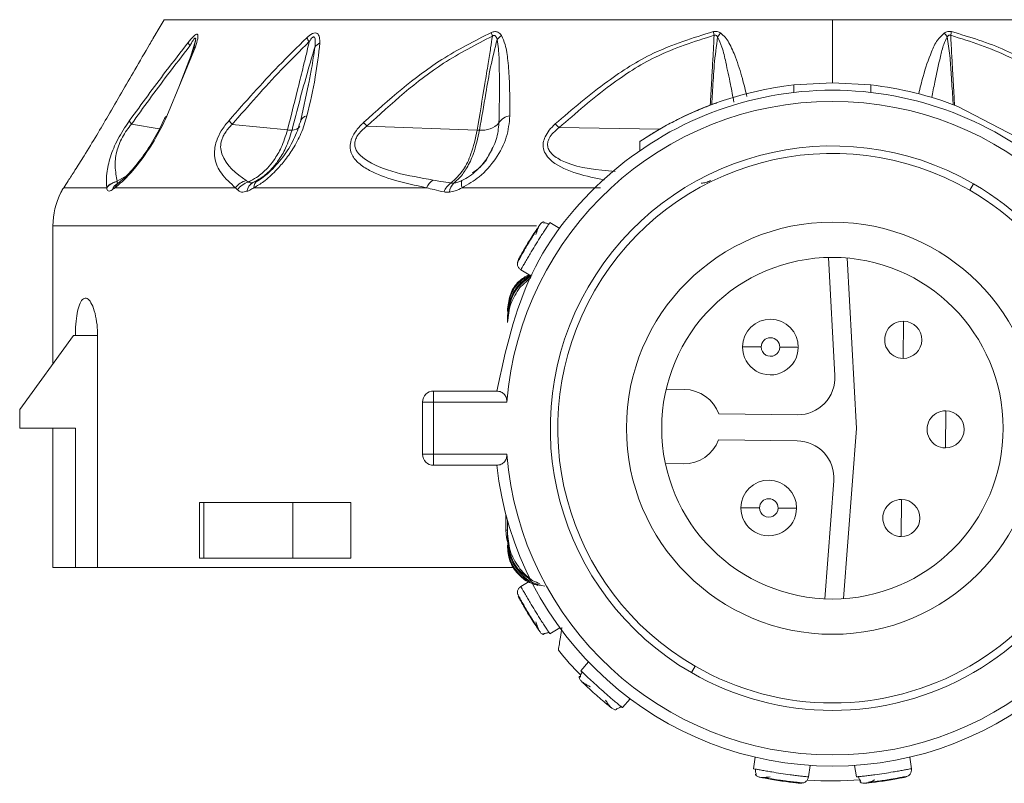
# Model space of a CAD drawing. Header units: millimetres. Extents: x -453 to 1924, y -67 to 428.
# Tile 1 of 88: x -447 to -421, y 153 to 173. Entities that reach past the tile are written whole.
import ezdxf

# ---------------------------------------------------------------- set-up
doc = ezdxf.new("R2010")
doc.units = ezdxf.units.MM

# ---------------------------------------------------------------- blocks, each defined once
blk = doc.blocks.new('Drawing View4')
at = {"color": 7, "linetype": 'Continuous', "lineweight": 18}
for p, q in [((9.457, -39.85), (9.268, -40.166)), ((9.457, -39.85), (27.457, -39.85)), ((27.457, -39.85), (45.457, -39.85)), ((27.457, -39.85), (27.457, -41.55)), ((10.296, -40.578), (9.527, -42.448)), ((10.165, -40.856), (10.295, -40.412)), ((10.223, -40.689), (9.879, -41.599)), ((13.345, -41.585), (13.135, -42.559)), ((13.335, -41.631), (13.341, -41.601)), ((26.422, -41.607), (27.457, -41.55)), ((26.422, -41.809), (26.422, -41.607)), ((27.457, -41.55), (28.492, -41.607)), ((28.492, -41.809), (28.492, -41.607)), ((30.832, -42.184), (32.632, -43.122)), ((9.323, -42.79), (8.572, -42.661)), ((12.776, -42.818), (11.288, -42.668)), ((17.887, -42.823), (14.913, -42.716)), ((22.796, -42.802), (20.095, -42.757)), ((22.273, -43.371), (22.273, -43.129)), ((8.216, -44.249), (8.17, -44.277)), ((8.188, -44.202), (8.436, -44.053)), ((11.931, -44.214), (11.92, -44.21)), ((12.112, -44.098), (11.974, -44.184)), ((31.257, -44.268), (31.157, -44.441)), ((6.747, -44.375), (7.909, -44.375)), ((8.129, -44.375), (11.377, -44.375)), ((11.873, -44.375), (16.521, -44.375)), ((17.48, -44.375), (21.206, -44.375)), ((20.117, -45.472), (19.848, -45.307)), ((6.457, -45.404), (6.457, -49.114)), ((19.486, -45.404), (6.457, -45.404)), ((18.971, -46.398), (18.97, -46.4)), ((27.523, -49.435), (27.349, -46.251)), ((27.851, -46.267), (28.102, -50.856)), ((19.064, -46.586), (19.333, -46.751)), ((19.333, -46.794), (19.036, -47.065)), ((18.707, -47.635), (18.707, -47.709)), ((18.707, -47.82), (18.707, -47.894)), ((18.707, -48.005), (18.707, -47.894)), ((29.359, -48.97), (29.37, -47.97)), ((7.011, -48.35), (5.561, -50.35)), ((7.061, -48.35), (7.011, -48.35)), ((7.658, -48.35), (7.061, -48.35)), ((7.658, -48.35), (7.658, -54.6)), ((16.713, -50.15), (16.713, -49.85)), ((16.713, -49.85), (18.413, -49.85)), ((22.978, -49.802), (23.468, -49.808)), ((5.561, -50.85), (5.561, -50.35)), ((16.413, -50.15), (16.413, -51.55)), ((16.413, -50.15), (16.713, -50.15)), ((16.713, -50.15), (18.685, -50.15)), ((16.713, -50.15), (16.713, -51.55)), ((30.502, -51.382), (30.512, -50.382)), ((24.398, -50.467), (26.514, -50.49)), ((7.061, -50.85), (5.561, -50.85)), ((6.457, -50.85), (6.457, -54.6)), ((7.061, -54.6), (7.061, -50.85)), ((28.102, -50.856), (27.754, -55.44)), ((26.507, -51.19), (24.391, -51.167)), ((16.713, -51.55), (16.413, -51.55)), ((16.713, -51.85), (16.713, -51.55)), ((18.685, -51.55), (16.713, -51.55)), ((18.413, -51.85), (16.713, -51.85)), ((23.447, -51.808), (22.957, -51.802)), ((27.253, -55.445), (27.493, -52.265)), ((29.309, -53.769), (29.319, -52.769)), ((10.406, -52.85), (10.406, -54.35)), ((10.406, -52.85), (10.521, -52.85)), ((10.521, -54.35), (10.521, -52.85)), ((12.919, -52.85), (10.521, -52.85)), ((12.919, -52.85), (12.919, -54.35)), ((12.919, -52.85), (14.482, -52.85)), ((14.482, -52.85), (14.482, -54.35)), ((18.657, -53.167), (18.657, -53.6)), ((18.707, -53.695), (18.707, -53.349)), ((18.707, -53.6), (18.657, -53.6)), ((18.707, -53.805), (18.707, -53.695)), ((18.707, -53.879), (18.707, -53.805)), ((18.707, -54.064), (18.707, -53.99)), ((10.521, -54.35), (10.406, -54.35)), ((12.919, -54.35), (10.521, -54.35)), ((12.919, -54.35), (14.482, -54.35)), ((6.457, -54.6), (7.061, -54.6)), ((7.658, -54.6), (7.061, -54.6)), ((7.658, -54.6), (18.871, -54.6)), ((19.333, -54.949), (19.064, -55.113)), ((19.848, -56.392), (20.117, -56.228)), ((20.887, -57.146), (20.679, -57.382)), ((23.657, -57.431), (23.757, -57.258)), ((21.802, -58.376), (22.011, -58.14)), ((21.528, -58.4), (21.595, -58.433)), ((25.375, -59.708), (25.329, -60.02)), ((26.812, -60.241), (26.859, -59.93)), ((28.056, -59.93), (28.103, -60.241)), ((29.586, -60.02), (29.54, -59.708)), ((29.502, -60.212), (29.505, -60.212)), ((26.676, -60.401), (26.678, -60.401))]:
    blk.add_line(p, q, dxfattribs=at)
at = {"color": 7, "linetype": 'Continuous', "lineweight": 18, "flags": 128}
for points in [[(25.537, -48.662), (25.44, -48.661), (25.346, -48.66), (25.259, -48.659), (25.184, -48.659), (25.122, -48.658), (25.075, -48.657), (25.047, -48.657), (25.037, -48.657)], [(26.037, -48.668), (26.135, -48.669), (26.229, -48.67), (26.315, -48.67), (26.391, -48.671), (26.453, -48.672), (26.499, -48.672), (26.528, -48.673), (26.537, -48.673)], [(25.492, -52.996), (25.394, -52.995), (25.3, -52.994), (25.214, -52.993), (25.138, -52.992), (25.076, -52.992), (25.03, -52.991), (25.001, -52.991), (24.992, -52.991)], [(25.992, -53.001), (26.089, -53.002), (26.183, -53.003), (26.269, -53.004), (26.345, -53.005), (26.407, -53.006), (26.454, -53.006), (26.482, -53.007), (26.492, -53.007)], [(18.657, -53.6), (18.677, -53.795), (18.707, -53.912)]]:
    blk.add_lwpolyline(points, dxfattribs=at)
at = {"color": 7, "linetype": 'Continuous', "lineweight": 18}
for radius in [5.55, 4.6]:
    blk.add_circle((27.457, -50.85), radius, dxfattribs=at)
for centre, radius, start, end in [((19.463, -39.941), 1.218, 191.8976, 196.7733), ((18.953, -40.864), 0.716, 125.0028, 137.8963), ((31.849, -38.769), 7.726, 190.4457, 191.199), ((25.252, -40.947), 1.091, 137.4852, 144.4164), ((29.663, -40.947), 1.091, 35.5839, 42.5146), ((23.065, -38.769), 7.728, 348.8011, 349.5542), ((10.352, -40.413), 0.248, 189.9193, 214.5625), ((10.384, -40.714), 0.163, 122.8676, 171.0638), ((14.025, -39.965), 0.817, 207.0633, 215.6879), ((13.824, -40.813), 0.381, 117.5432, 144.6364), ((27.457, -50.85), 9.3, 96.392, 123.8803), ((27.457, -50.85), 9.3, 68.7239, 83.6126), ((27.457, -50.85), 8.8, 4.5625, 175.4375), ((13.319, -42.636), 0.197, 95.1996, 177.3269), ((18.82, -42.846), 0.41, 97.2379, 147.6707), ((8.741, -42.517), 0.222, 191.7158, 220.1955), ((9.557, -42.541), 0.098, 108.0323, 159.503), ((11.99, -41.996), 0.972, 215.7026, 223.7499), ((17.395, -40.535), 3.304, 219.0253, 221.3042), ((18.016, -42.206), 0.622, 263.8843, 317.4106), ((18.298, -44.563), 2.547, 45.1412, 48.4187), ((12.915, -42.576), 0.247, 266.4829, 322.2771), ((17.932, -41.572), 1.253, 267.9402, 270.7717), ((27.457, -50.85), 7.6, 60, 240), ((27.457, -50.85), 7.4, 60, 240), ((8.271, -44.662), 0.467, 100.1767, 140.9652), ((8.276, -44.667), 0.469, 100.9163, 141.4811), ((8.369, -44.544), 0.333, 118.3892, 159.524), ((8.395, -44.466), 0.281, 129.7536, 161.1284), ((11.821, -44.719), 0.562, 106.3755, 142.1998), ((11.884, -44.758), 0.56, 106.6776, 144.5381), ((12.01, -44.524), 0.33, 119.6069, 170.7235), ((12.075, -44.36), 0.203, 119.953, 184.2542), ((16.952, -44.57), 0.473, 121.542, 155.5687), ((17.443, -44.645), 0.476, 123.312, 160.839), ((17.532, -44.526), 0.392, 135.1957, 175.4112), ((17.752, -44.268), 0.292, 163.2772, 201.4279), ((27.457, -50.85), 7.6, 240, 60), ((8.457, -45.404), 2, 153.118, 180), ((27.457, -50.85), 7.4, 240, 60), ((25.787, -48.665), 0.75, 359.3969, 179.3969), ((29.365, -48.47), 0.5, 89.3969, 269.3969), ((29.365, -48.47), 0.5, 269.3969, 89.3969), ((25.787, -48.665), 0.25, 359.3969, 179.3969), ((25.787, -48.665), 0.75, 179.3969, 359.3969), ((25.787, -48.665), 0.25, 179.3969, 359.3969), ((26.525, -49.49), 1, 269.3969, 3.1252), ((16.713, -50.15), 0.3, 90, 180), ((23.458, -50.808), 1, 19.8842, 89.3969), ((30.507, -50.882), 0.5, 89.3969, 269.3969), ((30.507, -50.882), 0.5, 269.3969, 89.3969), ((23.458, -50.808), 1, 269.3969, 338.9096), ((26.496, -52.19), 1, 355.6686, 89.3969), ((16.713, -51.55), 0.3, 180, 270), ((27.457, -50.85), 8.8, 184.5625, 355.4375), ((27.457, -50.85), 9.1, 186.309, 353.691), ((25.742, -52.999), 0.75, 359.3969, 179.3969), ((25.742, -52.999), 0.25, 359.3969, 179.3969), ((29.314, -53.269), 0.5, 89.3969, 269.3969), ((29.314, -53.269), 0.5, 269.3969, 89.3969), ((25.742, -52.999), 0.75, 179.3969, 359.3969), ((25.742, -52.999), 0.25, 179.3969, 359.3969), ((27.457, -50.85), 9.5, 219.0016, 224.4622), ((27.457, -50.85), 9.5, 265.9818, 274.544)]:
    blk.add_arc(centre, radius, start, end, dxfattribs=at)
for points, knots in [([(7.943, -42.439), (8.184, -42.023), (8.565, -41.367), (8.995, -40.632), (9.196, -40.288), (9.255, -40.187), (9.27, -40.161), (9.268, -40.165), (9.268, -40.166)], [0, 0, 0, 0, 0.502517, 0.792077, 0.924903, 0.959853, 0.991393, 1, 1, 1, 1]), ([(9.218, -40.25), (9.197, -40.287), (9.164, -40.344), (9.123, -40.413), (9.109, -40.437)], [0, 0, 0, 0, 0.655241, 1, 1, 1, 1]), ([(10.107, -40.456), (10.133, -40.423), (10.181, -40.364), (10.249, -40.291), (10.308, -40.244), (10.352, -40.236), (10.369, -40.28), (10.357, -40.391), (10.32, -40.503), (10.296, -40.578)], [0, 0, 0, 0, 0.130793, 0.239578, 0.342332, 0.447729, 0.567765, 0.709784, 1, 1, 1, 1]), ([(13.298, -40.336), (13.347, -40.293), (13.423, -40.226), (13.525, -40.197), (13.601, -40.226), (13.644, -40.325), (13.647, -40.424), (13.648, -40.475)], [0, 0, 0, 0, 0.245136, 0.373462, 0.502514, 0.746581, 1, 1, 1, 1]), ([(13.362, -40.441), (13.376, -40.419), (13.401, -40.379), (13.436, -40.337), (13.462, -40.319), (13.476, -40.312), (13.49, -40.313), (13.511, -40.325), (13.524, -40.371), (13.528, -40.464), (13.519, -40.542), (13.514, -40.592)], [0, 0, 0, 0, 0.137704, 0.249479, 0.286396, 0.321316, 0.355929, 0.392063, 0.53214, 0.696583, 1, 1, 1, 1]), ([(14.828, -42.615), (15.505, -42.008), (16.571, -41.051), (17.817, -40.422), (18.271, -40.192)], [0, 0, 0, 0, 0.635166, 1, 1, 1, 1]), ([(14.913, -42.716), (15.579, -42.109), (16.624, -41.155), (17.851, -40.522), (18.297, -40.292)], [0, 0, 0, 0, 0.636507, 1, 1, 1, 1]), ([(17.887, -42.823), (17.956, -42.407), (18.055, -41.807), (18.176, -41.068), (18.245, -40.641), (18.281, -40.397), (18.297, -40.292)], [0, 0, 0, 0, 0.493755, 0.710629, 0.87637, 1, 1, 1, 1]), ([(18.271, -40.192), (18.301, -40.182), (18.362, -40.162), (18.442, -40.18), (18.501, -40.221), (18.528, -40.258), (18.542, -40.278)], [0, 0, 0, 0, 0.256292, 0.5214431, 0.7474005, 1, 1, 1, 1]), ([(18.297, -40.292), (18.303, -40.287), (18.316, -40.278), (18.337, -40.27), (18.357, -40.271), (18.382, -40.285), (18.406, -40.324), (18.416, -40.362), (18.422, -40.384)], [0, 0, 0, 0, 0.106522, 0.201223, 0.294973, 0.396709, 0.652819, 1, 1, 1, 1]), ([(18.542, -40.278), (18.578, -40.356), (18.671, -40.562), (18.721, -40.986), (18.766, -41.625), (18.768, -42.127), (18.768, -42.439)], [0, 0, 0, 0, 0.125054, 0.329105, 0.583177, 1, 1, 1, 1]), ([(19.989, -42.657), (20.449, -42.263), (21.274, -41.558), (22.687, -40.652), (23.701, -40.34), (24.25, -40.17)], [0, 0, 0, 0, 0.366467, 0.656613, 1, 1, 1, 1]), ([(20.095, -42.757), (20.547, -42.364), (21.355, -41.66), (22.737, -40.754), (23.732, -40.44), (24.269, -40.27)], [0, 0, 0, 0, 0.368099, 0.658336, 1, 1, 1, 1]), ([(24.167, -42.151), (24.178, -41.948), (24.2, -41.569), (24.229, -41.039), (24.253, -40.616), (24.265, -40.367), (24.269, -40.27)], [0, 0, 0, 0, 0.324998, 0.604377, 0.844633, 1, 1, 1, 1]), ([(24.205, -42.137), (24.213, -42.009), (24.236, -41.652), (24.267, -41.044), (24.331, -40.563), (24.365, -40.312)], [0, 0, 0, 0, 0.20978, 0.587187, 1, 1, 1, 1]), ([(24.25, -40.17), (24.266, -40.168), (24.301, -40.162), (24.372, -40.169), (24.418, -40.194), (24.448, -40.21)], [0, 0, 0, 0, 0.222827, 0.488483, 1, 1, 1, 1]), ([(24.269, -40.27), (24.275, -40.268), (24.285, -40.264), (24.303, -40.264), (24.323, -40.27), (24.346, -40.287), (24.358, -40.303), (24.365, -40.312)], [0, 0, 0, 0, 0.132574, 0.271467, 0.437835, 0.686828, 1, 1, 1, 1]), ([(24.365, -40.312), (24.406, -40.403), (24.505, -40.623), (24.597, -41.059), (24.707, -41.552), (24.773, -41.909), (24.803, -42.068)], [0, 0, 0, 0, 0.162514, 0.393457, 0.730011, 1, 1, 1, 1]), ([(24.448, -40.21), (24.489, -40.244), (24.579, -40.32), (24.714, -40.54), (24.874, -40.911), (25.029, -41.399), (25.115, -41.758), (25.154, -41.921)], [0, 0, 0, 0, 0.082219, 0.179526, 0.407873, 0.730876, 1, 1, 1, 1]), ([(29.781, -41.847), (29.819, -41.689), (29.911, -41.303), (30.078, -40.821), (30.253, -40.416), (30.404, -40.271), (30.467, -40.21)], [0, 0, 0, 0, 0.271172, 0.663185, 0.858681, 1, 1, 1, 1]), ([(30.136, -41.946), (30.162, -41.808), (30.23, -41.44), (30.339, -40.963), (30.435, -40.548), (30.518, -40.378), (30.55, -40.312)], [0, 0, 0, 0, 0.251722, 0.67041, 0.870782, 1, 1, 1, 1]), ([(30.467, -40.21), (30.498, -40.193), (30.542, -40.17), (30.613, -40.163), (30.647, -40.168), (30.664, -40.17)], [0, 0, 0, 0, 0.527893, 0.749645, 1, 1, 1, 1]), ([(30.55, -40.312), (30.557, -40.303), (30.57, -40.286), (30.591, -40.271), (30.611, -40.264), (30.628, -40.264), (30.639, -40.268), (30.645, -40.27)], [0, 0, 0, 0, 0.312066, 0.577689, 0.709478, 0.846396, 1, 1, 1, 1]), ([(30.55, -40.312), (30.576, -40.481), (30.629, -40.82), (30.659, -41.362), (30.69, -41.802), (30.706, -42.071), (30.71, -42.138)], [0, 0, 0, 0, 0.2774802, 0.5571743, 0.8903511, 1, 1, 1, 1]), ([(30.645, -40.27), (31.185, -40.44), (32.202, -40.762), (33.58, -41.675), (34.386, -42.379), (34.82, -42.757)], [0, 0, 0, 0, 0.342559, 0.646235, 1, 1, 1, 1]), ([(30.645, -40.27), (30.654, -40.453), (30.671, -40.792), (30.702, -41.339), (30.727, -41.783), (30.743, -42.071), (30.748, -42.152)], [0, 0, 0, 0, 0.292224, 0.54043, 0.87134, 1, 1, 1, 1]), ([(30.664, -40.17), (31.159, -40.318), (32.102, -40.599), (33.535, -41.473), (34.407, -42.215), (34.926, -42.657)], [0, 0, 0, 0, 0.308412, 0.587789, 1, 1, 1, 1]), ([(8.524, -42.562), (8.848, -42.118), (9.368, -41.404), (9.905, -40.716), (10.107, -40.456)], [0, 0, 0, 0, 0.622343, 1, 1, 1, 1]), ([(8.572, -42.661), (8.894, -42.217), (9.412, -41.503), (9.946, -40.814), (10.147, -40.554)], [0, 0, 0, 0, 0.6225578, 1, 1, 1, 1]), ([(10.147, -40.554), (10.165, -40.521), (10.196, -40.465), (10.235, -40.402), (10.26, -40.367), (10.277, -40.349), (10.291, -40.341), (10.3, -40.347), (10.305, -40.373), (10.29, -40.473), (10.257, -40.58), (10.231, -40.659)], [0, 0, 0, 0, 0.155894, 0.271286, 0.318146, 0.360689, 0.399967, 0.444381, 0.493599, 0.621885, 1, 1, 1, 1]), ([(10.27, -40.534), (10.265, -40.552), (10.255, -40.588), (10.242, -40.627), (10.236, -40.648)], [0, 0, 0, 0, 0.4873888, 1, 1, 1, 1]), ([(11.201, -42.563), (11.639, -42.066), (12.317, -41.297), (13.042, -40.587), (13.298, -40.336)], [0, 0, 0, 0, 0.646574, 1, 1, 1, 1]), ([(11.288, -42.668), (11.722, -42.171), (12.392, -41.403), (13.109, -40.692), (13.362, -40.441)], [0, 0, 0, 0, 0.647013, 1, 1, 1, 1]), ([(12.776, -42.818), (12.88, -42.406), (13.029, -41.815), (13.205, -41.104), (13.297, -40.724), (13.343, -40.523), (13.362, -40.441)], [0, 0, 0, 0, 0.520969, 0.746083, 0.897634, 1, 1, 1, 1]), ([(13.648, -40.475), (13.614, -40.781), (13.542, -41.417), (13.383, -42.09), (13.301, -42.439)], [0, 0, 0, 0, 0.480824, 1, 1, 1, 1]), ([(17.949, -42.824), (18.007, -42.492), (18.105, -41.925), (18.241, -41.112), (18.361, -40.63), (18.422, -40.384)], [0, 0, 0, 0, 0.40792, 0.697703, 1, 1, 1, 1]), ([(18.422, -40.384), (18.435, -40.468), (18.473, -40.699), (18.482, -41.132), (18.49, -41.796), (18.48, -42.307), (18.474, -42.627)], [0, 0, 0, 0, 0.115112, 0.316391, 0.573412, 1, 1, 1, 1]), ([(12.899, -42.822), (13.035, -42.293), (13.225, -41.552), (13.449, -40.806), (13.514, -40.592)], [0, 0, 0, 0, 0.713249, 1, 1, 1, 1]), ([(13.514, -40.592), (13.486, -40.784), (13.439, -41.105), (13.374, -41.443), (13.344, -41.587), (13.341, -41.601)], [0, 0, 0, 0, 0.570413, 0.957485, 1, 1, 1, 1]), ([(22.273, -43.129), (22.277, -43.126), (22.285, -43.121), (22.37, -43.064), (22.562, -42.94), (22.892, -42.744), (23.283, -42.535), (23.686, -42.345), (23.984, -42.222), (24.165, -42.152), (24.265, -42.115), (24.331, -42.091), (24.339, -42.088), (24.343, -42.087)], [0, 0, 0, 0, 0.060058, 0.121373, 0.242824, 0.369606, 0.499838, 0.629592, 0.754948, 0.816741, 0.877799, 0.939002, 1, 1, 1, 1]), ([(6.747, -44.375), (6.785, -44.316), (6.866, -44.191), (7.058, -43.893), (7.317, -43.482), (7.63, -42.972), (7.842, -42.611), (7.943, -42.439)], [0, 0, 0, 0, 0.147122, 0.312406, 0.50794, 0.764712, 1, 1, 1, 1]), ([(13.301, -42.439), (13.254, -42.598), (13.168, -42.893), (12.941, -43.31), (12.703, -43.649), (12.438, -43.95), (12.161, -44.204), (11.961, -44.323), (11.873, -44.375)], [0, 0, 0, 0, 0.217435, 0.40261, 0.562733, 0.698349, 0.867782, 1, 1, 1, 1]), ([(18.768, -42.439), (18.749, -42.629), (18.71, -43.019), (18.41, -43.593), (17.991, -44.084), (17.64, -44.284), (17.48, -44.375)], [0, 0, 0, 0, 0.259032, 0.530639, 0.786951, 1, 1, 1, 1]), ([(8.025, -43.48), (8.054, -43.404), (8.109, -43.259), (8.235, -43.01), (8.378, -42.771), (8.477, -42.629), (8.524, -42.562)], [0, 0, 0, 0, 0.275503, 0.529042, 0.778818, 1, 1, 1, 1]), ([(9.527, -42.448), (9.42, -42.669), (9.214, -43.095), (8.815, -43.669), (8.44, -44.118), (8.23, -44.291), (8.129, -44.375)], [0, 0, 0, 0, 0.299106, 0.577097, 0.795469, 1, 1, 1, 1]), ([(8.188, -44.202), (8.164, -44.074), (8.121, -43.848), (8.143, -43.507), (8.228, -43.221), (8.322, -43.019), (8.442, -42.825), (8.529, -42.715), (8.572, -42.661)], [0, 0, 0, 0, 0.354402, 0.625668, 0.731992, 0.825042, 0.913282, 1, 1, 1, 1]), ([(9.471, -42.494), (9.39, -42.665), (9.23, -43.005), (8.907, -43.508), (8.61, -43.879), (8.367, -44.131), (8.253, -44.22), (8.196, -44.265)], [0, 0, 0, 0, 0.253216, 0.504283, 0.753517, 0.877496, 1, 1, 1, 1]), ([(11.377, -44.375), (11.24, -44.253), (10.995, -44.035), (10.817, -43.677), (10.803, -43.354), (10.858, -43.105), (10.991, -42.825), (11.128, -42.655), (11.201, -42.563)], [0, 0, 0, 0, 0.329595, 0.590214, 0.697936, 0.79287, 0.888175, 1, 1, 1, 1]), ([(11.663, -44.18), (11.392, -43.989), (11.075, -43.766), (10.965, -43.294), (10.987, -43.122), (11.042, -42.986), (11.128, -42.836), (11.222, -42.738), (11.288, -42.668)], [0, 0, 0, 0, 0.62182, 0.726244, 0.812215, 0.854202, 0.896749, 1, 1, 1, 1]), ([(13.141, -42.535), (13.092, -42.697), (12.993, -43.02), (12.706, -43.499), (12.402, -43.854), (12.128, -44.096), (11.984, -44.185), (11.912, -44.228)], [0, 0, 0, 0, 0.252868, 0.504669, 0.754807, 0.878718, 1, 1, 1, 1]), ([(16.521, -44.375), (16.226, -44.311), (15.677, -44.193), (15.073, -43.974), (14.702, -43.737), (14.51, -43.52), (14.448, -43.275), (14.504, -43.033), (14.633, -42.813), (14.76, -42.684), (14.828, -42.615)], [0, 0, 0, 0, 0.272182, 0.508365, 0.629093, 0.73152, 0.817422, 0.871713, 0.931474, 1, 1, 1, 1]), ([(18.474, -42.627), (18.46, -42.777), (18.432, -43.073), (18.278, -43.358), (18.202, -43.497)], [0, 0, 0, 0, 0.510461, 1, 1, 1, 1]), ([(21.313, -44.166), (21.067, -44.116), (20.555, -44.011), (20.018, -43.784), (19.745, -43.514), (19.664, -43.339), (19.659, -43.162), (19.714, -42.992), (19.826, -42.817), (19.932, -42.712), (19.989, -42.657)], [0, 0, 0, 0, 0.2678181, 0.5569964, 0.6492973, 0.7308636, 0.7901541, 0.8528081, 0.9225228, 1, 1, 1, 1]), ([(11.723, -44.221), (11.798, -44.182), (11.982, -44.086), (12.214, -43.881), (12.435, -43.608), (12.634, -43.273), (12.725, -42.982), (12.776, -42.818)], [0, 0, 0, 0, 0.154754, 0.378155, 0.536036, 0.740167, 1, 1, 1, 1]), ([(11.847, -44.237), (11.918, -44.199), (12.094, -44.106), (12.328, -43.9), (12.55, -43.626), (12.753, -43.286), (12.847, -42.989), (12.899, -42.822)], [0, 0, 0, 0, 0.154429, 0.377318, 0.534784, 0.73906, 1, 1, 1, 1]), ([(12.899, -42.822), (12.879, -42.823), (12.843, -42.824), (12.797, -42.82), (12.776, -42.818)], [0, 0, 0, 0, 0.5598474, 1, 1, 1, 1]), ([(16.704, -44.167), (16.021, -44.051), (15.233, -43.918), (14.68, -43.46), (14.602, -43.317), (14.582, -43.207), (14.6, -43.087), (14.665, -42.96), (14.772, -42.831), (14.863, -42.756), (14.913, -42.716)], [0, 0, 0, 0, 0.655947, 0.756324, 0.798491, 0.835246, 0.871287, 0.907682, 0.950236, 1, 1, 1, 1]), ([(17.182, -44.247), (17.297, -44.142), (17.503, -43.953), (17.75, -43.448), (17.838, -43.046), (17.887, -42.823)], [0, 0, 0, 0, 0.365427, 0.649355, 1, 1, 1, 1]), ([(17.254, -44.25), (17.306, -44.206), (17.431, -44.104), (17.618, -43.842), (17.818, -43.424), (17.902, -43.043), (17.949, -42.824)], [0, 0, 0, 0, 0.171049, 0.404806, 0.657867, 1, 1, 1, 1]), ([(21.602, -43.939), (21.129, -43.896), (20.518, -43.84), (19.991, -43.556), (19.845, -43.407), (19.785, -43.29), (19.778, -43.16), (19.831, -43.022), (19.939, -42.882), (20.04, -42.801), (20.095, -42.757)], [0, 0, 0, 0, 0.500723, 0.647964, 0.709254, 0.762166, 0.813639, 0.866072, 0.92741, 1, 1, 1, 1]), ([(7.908, -44.367), (7.898, -44.234), (7.879, -43.992), (7.98, -43.638), (8.025, -43.48)], [0, 0, 0, 0, 0.554852, 1, 1, 1, 1]), ([(17.762, -43.974), (17.813, -43.941), (18.035, -43.792), (18.178, -43.541), (18.289, -43.347)], [0, 0, 0, 0, 0.2260929, 1, 1, 1, 1]), ([(18.202, -43.497), (18.199, -43.503), (18.13, -43.653), (18.006, -43.796), (17.871, -43.906), (17.869, -43.907)], [0, 0, 0, 0, 0.038834, 0.98682, 1, 1, 1, 1]), ([(17.869, -43.907), (17.808, -43.961), (17.687, -44.069), (17.544, -44.146), (17.472, -44.184)], [0, 0, 0, 0, 0.504489, 1, 1, 1, 1]), ([(8.215, -44.246), (8.209, -44.246), (8.193, -44.248), (8.182, -44.235), (8.186, -44.216), (8.187, -44.206)], [0, 0, 0, 0, 0.243761, 0.617225, 1, 1, 1, 1]), ([(8.187, -44.206), (8.187, -44.205), (8.188, -44.204), (8.188, -44.202), (8.188, -44.202)], [0, 0, 0, 0, 0.5572157, 1, 1, 1, 1]), ([(11.723, -44.221), (11.712, -44.213), (11.691, -44.2), (11.671, -44.186), (11.663, -44.18)], [0, 0, 0, 0, 0.562686, 1, 1, 1, 1]), ([(11.847, -44.237), (11.817, -44.243), (11.763, -44.254), (11.736, -44.231), (11.723, -44.221)], [0, 0, 0, 0, 0.540903, 1, 1, 1, 1]), ([(11.974, -44.184), (11.949, -44.196), (11.906, -44.218), (11.864, -44.231), (11.847, -44.237)], [0, 0, 0, 0, 0.569816, 1, 1, 1, 1]), ([(17.182, -44.247), (17.091, -44.233), (16.929, -44.208), (16.772, -44.179), (16.704, -44.167)], [0, 0, 0, 0, 0.565432, 1, 1, 1, 1]), ([(17.254, -44.25), (17.239, -44.251), (17.214, -44.253), (17.192, -44.249), (17.182, -44.247)], [0, 0, 0, 0, 0.559121, 1, 1, 1, 1]), ([(17.472, -44.184), (17.435, -44.2), (17.363, -44.232), (17.289, -44.244), (17.254, -44.25)], [0, 0, 0, 0, 0.509913, 1, 1, 1, 1]), ([(24.175, -44.184), (24.135, -44.202), (24.054, -44.237), (23.966, -44.247), (23.923, -44.252)], [0, 0, 0, 0, 0.510723, 1, 1, 1, 1]), ([(6.704, -44.446), (6.699, -44.455), (6.677, -44.491), (6.671, -44.505), (6.679, -44.489), (6.705, -44.442), (6.734, -44.396), (6.747, -44.375)], [0, 0, 0, 0, 0.087747, 0.363021, 0.591323, 0.814318, 1, 1, 1, 1]), ([(7.909, -44.375), (7.909, -44.373), (7.908, -44.371), (7.908, -44.368), (7.908, -44.367)], [0, 0, 0, 0, 0.558902, 1, 1, 1, 1]), ([(8.057, -44.428), (8.035, -44.44), (7.992, -44.465), (7.946, -44.464), (7.914, -44.436), (7.911, -44.395), (7.909, -44.375)], [0, 0, 0, 0, 0.249494, 0.497197, 0.746131, 1, 1, 1, 1]), ([(8.129, -44.375), (8.115, -44.386), (8.09, -44.405), (8.067, -44.421), (8.057, -44.428)], [0, 0, 0, 0, 0.559965, 1, 1, 1, 1]), ([(11.428, -44.433), (11.418, -44.422), (11.4, -44.403), (11.384, -44.383), (11.377, -44.375)], [0, 0, 0, 0, 0.561612, 1, 1, 1, 1]), ([(11.684, -44.471), (11.634, -44.483), (11.558, -44.501), (11.475, -44.475), (11.444, -44.447), (11.428, -44.433)], [0, 0, 0, 0, 0.4808387, 0.7383008, 1, 1, 1, 1]), ([(11.873, -44.375), (11.837, -44.397), (11.773, -44.436), (11.711, -44.46), (11.684, -44.471)], [0, 0, 0, 0, 0.56467, 1, 1, 1, 1]), ([(16.994, -44.489), (16.903, -44.468), (16.742, -44.433), (16.588, -44.392), (16.521, -44.375)], [0, 0, 0, 0, 0.564676, 1, 1, 1, 1]), ([(17.141, -44.495), (17.112, -44.497), (17.061, -44.501), (17.014, -44.492), (16.994, -44.489)], [0, 0, 0, 0, 0.559055, 1, 1, 1, 1]), ([(17.48, -44.375), (17.42, -44.406), (17.308, -44.464), (17.193, -44.485), (17.141, -44.495)], [0, 0, 0, 0, 0.541803, 1, 1, 1, 1]), ([(19.064, -46.586), (19.068, -46.579), (19.075, -46.567), (19.117, -46.491), (19.17, -46.399), (19.237, -46.282), (19.328, -46.128), (19.442, -45.938), (19.56, -45.749), (19.656, -45.599), (19.729, -45.487), (19.784, -45.402), (19.806, -45.37), (19.814, -45.357)], [0, 0, 0, 0, 0.123193, 0.19963, 0.285796, 0.371935, 0.448355, 0.571553, 0.694747, 0.771169, 0.857312, 0.943534, 1, 1, 1, 1]), ([(19.58, -45.363), (19.596, -45.343), (19.617, -45.315), (19.649, -45.304), (19.657, -45.301)], [0, 0, 0, 0, 0.744589, 1, 1, 1, 1]), ([(19.688, -45.317), (19.687, -45.308), (19.683, -45.289), (19.665, -45.295), (19.656, -45.298)], [0, 0, 0, 0, 0.443444, 1, 1, 1, 1]), ([(19.826, -45.361), (19.815, -45.355), (19.794, -45.341), (19.757, -45.328), (19.717, -45.321), (19.691, -45.323), (19.677, -45.325)], [0, 0, 0, 0, 0.232664, 0.479578, 0.736996, 1, 1, 1, 1]), ([(19.814, -45.357), (19.818, -45.352), (19.842, -45.315), (19.845, -45.311), (19.848, -45.307)], [0, 0, 0, 0, 0.139679, 1, 1, 1, 1]), ([(18.993, -46.321), (18.997, -46.314), (19.005, -46.299), (19.067, -46.184), (19.158, -46.023), (19.271, -45.833), (19.389, -45.647), (19.491, -45.492), (19.565, -45.384), (19.575, -45.37), (19.58, -45.363)], [0, 0, 0, 0, 0.123327, 0.248039, 0.373729, 0.500052, 0.626334, 0.751958, 0.876621, 1, 1, 1, 1]), ([(19.527, -45.464), (19.5, -45.504), (19.447, -45.584), (19.35, -45.735), (19.267, -45.87), (19.221, -45.948), (19.205, -45.975)], [0, 0, 0, 0, 0.283378, 0.567938, 0.853248, 1, 1, 1, 1]), ([(19.554, -45.4), (19.551, -45.405), (19.546, -45.415), (19.527, -45.462), (19.501, -45.534), (19.478, -45.602), (19.466, -45.637)], [0, 0, 0, 0, 0.227906, 0.471042, 0.728935, 1, 1, 1, 1]), ([(19.205, -45.975), (19.19, -46.001), (19.144, -46.079), (19.079, -46.196), (19.017, -46.309), (18.977, -46.385), (18.972, -46.395), (18.97, -46.4)], [0, 0, 0, 0, 0.108658, 0.332006, 0.554933, 0.777468, 1, 1, 1, 1]), ([(18.707, -47.635), (18.724, -47.497), (18.757, -47.225), (18.976, -46.892), (19.185, -46.771), (19.278, -46.717)], [0, 0, 0, 0, 0.365361, 0.718401, 1, 1, 1, 1]), ([(19.356, -46.719), (19.245, -46.793), (19.005, -46.951), (18.761, -47.348), (18.725, -47.66), (18.707, -47.82)], [0, 0, 0, 0, 0.298223, 0.642191, 1, 1, 1, 1]), ([(19.299, -46.73), (19.209, -46.783), (18.99, -46.911), (18.755, -47.263), (18.723, -47.56), (18.707, -47.709)], [0, 0, 0, 0, 0.25938, 0.62929, 1, 1, 1, 1]), ([(19.347, -46.749), (19.237, -46.828), (18.995, -47), (18.759, -47.412), (18.725, -47.733), (18.707, -47.894)], [0, 0, 0, 0, 0.295227, 0.647038, 1, 1, 1, 1]), ([(19.036, -47.065), (18.943, -47.205), (18.753, -47.489), (18.723, -47.831), (18.707, -48.005)], [0, 0, 0, 0, 0.489594, 1, 1, 1, 1]), ([(7.061, -48.35), (7.063, -48.275), (7.066, -48.091), (7.095, -47.815), (7.15, -47.565), (7.229, -47.396), (7.325, -47.33), (7.431, -47.382), (7.533, -47.55), (7.612, -47.817), (7.653, -48.102), (7.657, -48.283), (7.658, -48.35)], [0, 0, 0, 0, 0.070113, 0.172193, 0.275296, 0.380868, 0.489956, 0.602613, 0.717149, 0.830046, 0.937783, 1, 1, 1, 1]), ([(18.413, -49.85), (18.454, -49.854), (18.53, -49.863), (18.61, -49.924), (18.654, -49.988), (18.675, -50.039), (18.687, -50.094), (18.686, -50.131), (18.685, -50.15)], [0, 0, 0, 0, 0.312972, 0.575647, 0.691755, 0.800836, 0.901278, 1, 1, 1, 1]), ([(18.685, -51.55), (18.686, -51.568), (18.687, -51.605), (18.675, -51.66), (18.654, -51.712), (18.61, -51.775), (18.53, -51.836), (18.454, -51.845), (18.413, -51.85)], [0, 0, 0, 0, 0.097753, 0.197421, 0.308109, 0.425907, 0.688339, 1, 1, 1, 1]), ([(18.707, -53.695), (18.723, -53.87), (18.754, -54.214), (18.946, -54.5), (19.04, -54.64)], [0, 0, 0, 0, 0.510317, 1, 1, 1, 1]), ([(18.707, -53.805), (18.725, -53.966), (18.759, -54.287), (18.993, -54.695), (19.23, -54.865), (19.336, -54.941)], [0, 0, 0, 0, 0.356662, 0.712158, 1, 1, 1, 1]), ([(18.707, -53.879), (18.725, -54.04), (18.759, -54.355), (19.021, -54.752), (19.348, -55.024), (19.603, -55.081), (19.708, -55.104)], [0, 0, 0, 0, 0.279052, 0.547337, 0.812542, 1, 1, 1, 1]), ([(18.707, -53.99), (18.723, -54.141), (18.753, -54.441), (19.025, -54.808), (19.321, -55.043), (19.534, -55.072), (19.598, -55.08)], [0, 0, 0, 0, 0.291464, 0.58257, 0.873608, 1, 1, 1, 1]), ([(19.523, -55.082), (19.461, -55.065), (19.272, -55.013), (18.994, -54.819), (18.803, -54.536), (18.72, -54.274), (18.712, -54.134), (18.707, -54.064)], [0, 0, 0, 0, 0.136543, 0.417549, 0.703003, 0.8502, 1, 1, 1, 1]), ([(18.877, -54.6), (18.917, -54.672), (19.012, -54.839), (19.182, -54.931), (19.278, -54.982)], [0, 0, 0, 0, 0.433665, 1, 1, 1, 1]), ([(19.04, -54.64), (19.147, -54.76), (19.3, -54.932), (19.512, -55.014), (19.576, -55.038)], [0, 0, 0, 0, 0.699422, 1, 1, 1, 1]), ([(18.971, -55.299), (18.971, -55.276), (18.971, -55.228), (19.005, -55.16), (19.045, -55.129), (19.064, -55.113)], [0, 0, 0, 0, 0.311559, 0.65578, 1, 1, 1, 1]), ([(19.814, -56.342), (19.806, -56.329), (19.784, -56.297), (19.729, -56.213), (19.656, -56.1), (19.56, -55.95), (19.442, -55.762), (19.328, -55.571), (19.237, -55.418), (19.17, -55.3), (19.117, -55.208), (19.075, -55.132), (19.068, -55.12), (19.064, -55.113)], [0, 0, 0, 0, 0.056465, 0.142687, 0.228831, 0.305254, 0.428447, 0.551647, 0.628067, 0.714206, 0.800371, 0.876807, 1, 1, 1, 1]), ([(18.97, -55.299), (18.972, -55.304), (18.977, -55.315), (19.017, -55.391), (19.079, -55.504), (19.144, -55.62), (19.19, -55.699), (19.205, -55.724)], [0, 0, 0, 0, 0.222533, 0.445068, 0.667996, 0.891345, 1, 1, 1, 1]), ([(19.58, -56.336), (19.575, -56.329), (19.565, -56.315), (19.491, -56.208), (19.389, -56.053), (19.271, -55.866), (19.158, -55.677), (19.067, -55.515), (19.005, -55.401), (18.997, -55.386), (18.993, -55.378)], [0, 0, 0, 0, 0.123378, 0.248041, 0.373662, 0.49995, 0.626272, 0.751963, 0.876674, 1, 1, 1, 1]), ([(19.205, -55.724), (19.221, -55.751), (19.267, -55.829), (19.35, -55.965), (19.447, -56.116), (19.5, -56.195), (19.527, -56.235)], [0, 0, 0, 0, 0.146755, 0.432065, 0.716623, 1, 1, 1, 1]), ([(19.466, -56.063), (19.478, -56.097), (19.501, -56.166), (19.527, -56.237), (19.546, -56.284), (19.551, -56.294), (19.554, -56.299)], [0, 0, 0, 0, 0.271066, 0.528959, 0.772095, 1, 1, 1, 1]), ([(20.075, -56.828), (20.093, -56.713), (20.124, -56.51), (20.156, -56.304), (20.17, -56.216)], [0, 0, 0, 0, 0.569214, 1, 1, 1, 1]), ([(19.58, -56.336), (19.596, -56.356), (19.617, -56.384), (19.648, -56.395), (19.656, -56.398)], [0, 0, 0, 0, 0.751955, 1, 1, 1, 1]), ([(19.655, -56.401), (19.665, -56.404), (19.682, -56.41), (19.686, -56.391), (19.688, -56.382)], [0, 0, 0, 0, 0.553128, 1, 1, 1, 1]), ([(19.677, -56.375), (19.691, -56.376), (19.717, -56.378), (19.757, -56.371), (19.794, -56.358), (19.815, -56.345), (19.826, -56.338)], [0, 0, 0, 0, 0.2630041, 0.5204217, 0.7673362, 1, 1, 1, 1]), ([(19.848, -56.392), (19.845, -56.388), (19.842, -56.384), (19.818, -56.347), (19.814, -56.342)], [0, 0, 0, 0, 0.860318, 1, 1, 1, 1]), ([(20.659, -57.54), (20.65, -57.54), (20.631, -57.541), (20.633, -57.559), (20.635, -57.569)], [0, 0, 0, 0, 0.4456117, 1, 1, 1, 1]), ([(20.66, -57.542), (20.652, -57.542), (20.632, -57.542), (20.635, -57.56), (20.636, -57.57)], [0, 0, 0, 0, 0.433464, 1, 1, 1, 1]), ([(20.726, -57.411), (20.718, -57.42), (20.701, -57.439), (20.682, -57.473), (20.669, -57.508), (20.666, -57.532), (20.666, -57.542)], [0, 0, 0, 0, 0.248178, 0.511694, 0.786527, 1, 1, 1, 1]), ([(20.729, -57.414), (20.72, -57.423), (20.703, -57.442), (20.684, -57.476), (20.67, -57.514), (20.668, -57.541), (20.667, -57.554)], [0, 0, 0, 0, 0.232511, 0.47939, 0.736872, 1, 1, 1, 1]), ([(20.723, -57.424), (20.718, -57.42), (20.686, -57.389), (20.682, -57.385), (20.679, -57.382)], [0, 0, 0, 0, 0.1452008, 1, 1, 1, 1]), ([(21.757, -58.339), (21.745, -58.329), (21.714, -58.304), (21.635, -58.239), (21.533, -58.153), (21.397, -58.037), (21.229, -57.891), (21.064, -57.742), (20.933, -57.622), (20.835, -57.531), (20.761, -57.461), (20.734, -57.435), (20.723, -57.424)], [0, 0, 0, 0, 0.070164, 0.169634, 0.269982, 0.358966, 0.502273, 0.645746, 0.734686, 0.834905, 0.935321, 1, 1, 1, 1]), ([(20.687, -57.656), (20.67, -57.637), (20.647, -57.611), (20.641, -57.577), (20.639, -57.569)], [0, 0, 0, 0, 0.745339, 1, 1, 1, 1]), ([(21.528, -58.4), (21.522, -58.395), (21.509, -58.385), (21.407, -58.303), (21.264, -58.185), (21.097, -58.041), (20.933, -57.893), (20.798, -57.765), (20.706, -57.674), (20.693, -57.662), (20.687, -57.656)], [0, 0, 0, 0, 0.1231666, 0.2479378, 0.3736502, 0.4999897, 0.6262864, 0.7519262, 0.8766052, 1, 1, 1, 1]), ([(20.72, -57.689), (20.725, -57.692), (20.734, -57.7), (20.777, -57.727), (20.843, -57.766), (20.907, -57.8), (20.939, -57.818)], [0, 0, 0, 0, 0.227745, 0.47082, 0.728768, 1, 1, 1, 1]), ([(21.346, -58.178), (21.368, -58.208), (21.409, -58.265), (21.453, -58.325), (21.484, -58.363), (21.491, -58.37), (21.495, -58.373)], [0, 0, 0, 0, 0.271217, 0.529163, 0.772251, 1, 1, 1, 1]), ([(21.634, -58.41), (21.647, -58.407), (21.674, -58.401), (21.71, -58.383), (21.742, -58.36), (21.759, -58.341), (21.767, -58.332)], [0, 0, 0, 0, 0.263111, 0.520586, 0.76747, 1, 1, 1, 1]), ([(21.802, -58.376), (21.799, -58.373), (21.794, -58.37), (21.761, -58.343), (21.757, -58.339)], [0, 0, 0, 0, 0.886327, 1, 1, 1, 1]), ([(21.595, -58.434), (21.606, -58.436), (21.629, -58.44), (21.641, -58.426), (21.635, -58.408), (21.635, -58.405)], [0, 0, 0, 0, 0.457166, 0.936907, 1, 1, 1, 1]), ([(25.388, -60.031), (25.382, -60.03), (25.339, -60.022), (25.333, -60.021), (25.329, -60.02)], [0, 0, 0, 0, 0.139679, 1, 1, 1, 1]), ([(25.387, -60.019), (25.385, -60.031), (25.381, -60.056), (25.384, -60.095), (25.393, -60.135), (25.405, -60.158), (25.411, -60.17)], [0, 0, 0, 0, 0.232664, 0.479578, 0.736996, 1, 1, 1, 1]), ([(25.4, -60.163), (25.393, -60.168), (25.377, -60.179), (25.389, -60.193), (25.395, -60.2)], [0, 0, 0, 0, 0.443445, 1, 1, 1, 1]), ([(26.812, -60.241), (26.804, -60.241), (26.791, -60.239), (26.704, -60.23), (26.599, -60.218), (26.464, -60.201), (26.288, -60.178), (26.068, -60.147), (25.848, -60.112), (25.673, -60.083), (25.54, -60.059), (25.441, -60.041), (25.403, -60.034), (25.388, -60.031)], [0, 0, 0, 0, 0.123193, 0.19963, 0.285796, 0.371935, 0.448355, 0.571553, 0.694747, 0.771169, 0.857312, 0.943534, 1, 1, 1, 1]), ([(25.485, -60.245), (25.46, -60.238), (25.427, -60.229), (25.403, -60.204), (25.398, -60.198)], [0, 0, 0, 0, 0.74459, 1, 1, 1, 1]), ([(29.586, -60.02), (29.578, -60.021), (29.565, -60.024), (29.479, -60.04), (29.375, -60.059), (29.242, -60.083), (29.067, -60.112), (28.847, -60.147), (28.627, -60.178), (28.45, -60.201), (28.317, -60.217), (28.217, -60.229), (28.178, -60.233), (28.163, -60.235)], [0, 0, 0, 0, 0.123193, 0.19963, 0.285796, 0.371935, 0.448355, 0.571553, 0.694747, 0.771169, 0.857312, 0.943534, 1, 1, 1, 1]), ([(29.028, -60.304), (29.057, -60.3), (29.147, -60.285), (29.278, -60.26), (29.404, -60.234), (29.488, -60.216), (29.499, -60.213), (29.505, -60.212)], [0, 0, 0, 0, 0.108658, 0.332006, 0.554933, 0.777468, 1, 1, 1, 1]), ([(26.596, -60.411), (26.588, -60.41), (26.571, -60.409), (26.441, -60.396), (26.257, -60.375), (26.038, -60.345), (25.821, -60.31), (25.638, -60.276), (25.51, -60.25), (25.494, -60.247), (25.485, -60.245)], [0, 0, 0, 0, 0.123327, 0.248039, 0.373729, 0.500052, 0.626334, 0.751958, 0.876621, 1, 1, 1, 1]), ([(25.529, -60.254), (25.535, -60.255), (25.546, -60.256), (25.596, -60.255), (25.673, -60.251), (25.745, -60.246), (25.782, -60.243)], [0, 0, 0, 0, 0.227906, 0.471042, 0.728935, 1, 1, 1, 1]), ([(25.599, -60.254), (25.646, -60.263), (25.74, -60.281), (25.917, -60.311), (26.074, -60.335), (26.164, -60.346), (26.195, -60.35)], [0, 0, 0, 0, 0.283378, 0.567938, 0.853248, 1, 1, 1, 1]), ([(26.195, -60.35), (26.224, -60.354), (26.314, -60.366), (26.447, -60.381), (26.575, -60.393), (26.661, -60.4), (26.672, -60.401), (26.678, -60.401)], [0, 0, 0, 0, 0.108658, 0.332006, 0.554933, 0.777468, 1, 1, 1, 1]), ([(28.163, -60.235), (28.157, -60.236), (28.113, -60.241), (28.107, -60.241), (28.103, -60.241)], [0, 0, 0, 0, 0.139679, 1, 1, 1, 1]), ([(28.158, -60.224), (28.16, -60.236), (28.164, -60.261), (28.177, -60.298), (28.198, -60.332), (28.216, -60.351), (28.226, -60.361)], [0, 0, 0, 0, 0.232664, 0.479578, 0.736996, 1, 1, 1, 1]), ([(28.213, -60.357), (28.208, -60.364), (28.196, -60.38), (28.211, -60.389), (28.219, -60.395)], [0, 0, 0, 0, 0.443445, 1, 1, 1, 1]), ([(28.318, -60.411), (28.292, -60.412), (28.258, -60.413), (28.228, -60.396), (28.221, -60.392)], [0, 0, 0, 0, 0.74459, 1, 1, 1, 1]), ([(29.429, -60.245), (29.421, -60.247), (29.405, -60.25), (29.277, -60.276), (29.094, -60.31), (28.876, -60.345), (28.658, -60.375), (28.474, -60.396), (28.344, -60.409), (28.327, -60.41), (28.318, -60.411)], [0, 0, 0, 0, 0.123327, 0.248039, 0.373729, 0.500052, 0.626334, 0.751958, 0.876621, 1, 1, 1, 1]), ([(28.363, -60.407), (28.368, -60.406), (28.379, -60.404), (28.428, -60.388), (28.5, -60.362), (28.567, -60.336), (28.601, -60.322)], [0, 0, 0, 0, 0.227906, 0.471042, 0.728935, 1, 1, 1, 1]), ([(28.43, -60.386), (28.477, -60.381), (28.572, -60.371), (28.75, -60.348), (28.908, -60.325), (28.997, -60.31), (29.028, -60.304)], [0, 0, 0, 0, 0.283378, 0.567938, 0.853248, 1, 1, 1, 1])]:
    blk.add_open_spline(points, degree=3, knots=knots, dxfattribs=at)
for points in [[(18.413, -49.85), (18.652, -48.762), (19.13, -46.586), (21.265, -43.92), (24.131, -42.158), (27.457, -41.545), (30.784, -42.158), (33.65, -43.92), (35.785, -46.586), (36.263, -48.762), (36.502, -49.85)], [(18.993, -46.321), (18.983, -46.345), (18.964, -46.392), (18.972, -46.469), (19.004, -46.539), (19.044, -46.571), (19.064, -46.586)], [(29.429, -60.245), (29.454, -60.237), (29.502, -60.221), (29.556, -60.166), (29.589, -60.096), (29.587, -60.045), (29.586, -60.02)], [(26.596, -60.411), (26.622, -60.41), (26.673, -60.409), (26.741, -60.372), (26.793, -60.315), (26.806, -60.266), (26.812, -60.241)]]:
    blk.add_open_spline(points, degree=3, dxfattribs=at)

msp = doc.modelspace()

# ---------------------------------------------------------------- block references
at = {"color": 7, "linetype": 'Continuous', "lineweight": 18}
msp.add_blockref('Drawing View4', (-452.924, 212.958), dxfattribs=at)

doc.saveas('drawing.dxf')
